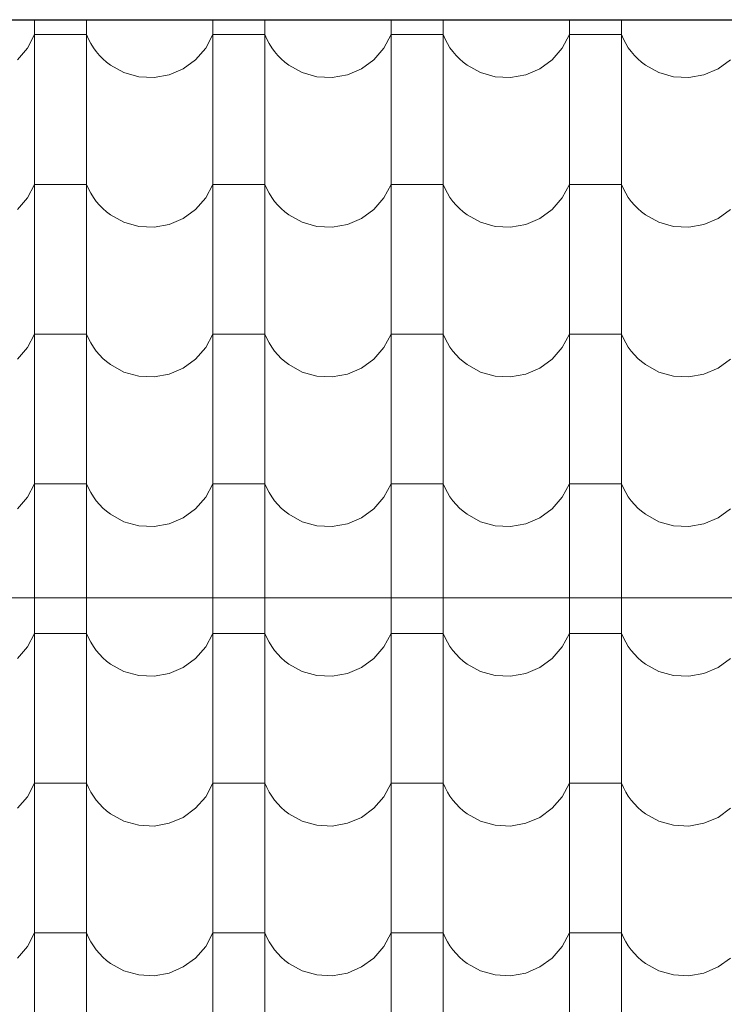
# Model space of a CAD drawing. Header units: millimetres. Extents: x -68772 to 137055, y -73300 to 19650.
# Tile 174 of 212: x 77171 to 78019, y -37967 to -36782. Entities that reach past the tile are written whole.
import ezdxf

# ---------------------------------------------------------------- set-up
doc = ezdxf.new("R2010")
doc.units = ezdxf.units.MM
doc.header["$MEASUREMENT"] = 0
for name, color, linetype, lineweight in [('Nowe_810-G Ogólne_Nr_pióra__1', 7, 'Continuous', 18), ('Nowe_810-G Ogólne_Nr_pióra__26', 13, 'Continuous', 18), ('Nowe_NIEWIDOCZNE DACHY_Nr_pióra__1', 7, 'Continuous', 18)]:
    doc.layers.add(name, color=color, linetype=linetype, lineweight=lineweight)

# ---------------------------------------------------------------- blocks, each defined once
blk = doc.blocks.new('*X46')
at = {"layer": 'Nowe_810-G Ogólne_Nr_pióra__26', "color": 13, "linetype": 'Continuous', "lineweight": 18}
for p, q in [((77188.8, -36783.1), (77188.8, -36910.2)), ((77251.2, -36783.2), (77251.2, -36910.2)), ((77403.3, -36783.2), (77403.3, -36910.2)), ((77465.7, -36783.2), (77465.7, -36910.2)), ((77617.8, -36783.2), (77617.8, -36910.2)), ((77680.2, -36783.2), (77680.2, -36910.2)), ((77832.3, -36783.3), (77832.3, -36910.2)), ((77894.7, -36783.3), (77894.7, -36910.2)), ((77180.1, -36816.7), (77188.8, -36800.4)), ((77220, -36800.4), (77188.8, -36800.4)), ((77251.2, -36800.4), (77220, -36800.4)), ((77251.2, -36800.4), (77253.6, -36805.9)), ((77394.6, -36816.7), (77403.3, -36800.4)), ((77434.5, -36800.4), (77403.3, -36800.4)), ((77465.7, -36800.4), (77434.5, -36800.4)), ((77465.7, -36800.4), (77468.1, -36805.9)), ((77609.1, -36816.7), (77617.8, -36800.4)), ((77649, -36800.4), (77617.8, -36800.4)), ((77680.2, -36800.4), (77649, -36800.4)), ((77680.2, -36800.4), (77682.6, -36805.9)), ((77823.6, -36816.7), (77832.3, -36800.4)), ((77863.5, -36800.4), (77832.3, -36800.4)), ((77894.7, -36800.4), (77863.5, -36800.4)), ((77894.7, -36800.4), (77897.1, -36805.9)), ((77168, -36830.7), (77180.1, -36816.7)), ((77253.6, -36805.9), (77256.4, -36811.1)), ((77256.4, -36811.1), (77259.5, -36816.1)), ((77259.5, -36816.1), (77263, -36820.9)), ((77382.5, -36830.7), (77394.6, -36816.7)), ((77468.1, -36805.9), (77470.9, -36811.1)), ((77470.9, -36811.1), (77474, -36816.1)), ((77474, -36816.1), (77477.5, -36820.9)), ((77597, -36830.7), (77609.1, -36816.7)), ((77682.6, -36805.9), (77685.4, -36811.1)), ((77685.4, -36811.1), (77688.5, -36816.1)), ((77688.5, -36816.1), (77692, -36820.9)), ((77811.5, -36830.7), (77823.6, -36816.7)), ((77897.1, -36805.9), (77899.9, -36811.1)), ((77899.9, -36811.1), (77903, -36816.1)), ((77903, -36816.1), (77906.5, -36820.9)), ((77263, -36820.9), (77266.8, -36825.4)), ((77266.8, -36825.4), (77270.9, -36829.7)), ((77477.5, -36820.9), (77481.3, -36825.4)), ((77481.3, -36825.4), (77485.4, -36829.7)), ((77692, -36820.9), (77695.8, -36825.4)), ((77695.8, -36825.4), (77699.9, -36829.7)), ((77906.5, -36820.9), (77910.3, -36825.4)), ((77910.3, -36825.4), (77914.4, -36829.7)), ((77270.9, -36829.7), (77275.4, -36833.6)), ((77275.4, -36833.6), (77280.1, -36837.2)), ((77280.1, -36837.2), (77296.3, -36846.1)), ((77367.6, -36841.5), (77382.5, -36830.7)), ((77485.4, -36829.7), (77489.9, -36833.6)), ((77489.9, -36833.6), (77494.6, -36837.2)), ((77494.6, -36837.2), (77510.8, -36846.1)), ((77582.1, -36841.5), (77597, -36830.7)), ((77699.9, -36829.7), (77704.4, -36833.6)), ((77704.4, -36833.6), (77709.1, -36837.2)), ((77709.1, -36837.2), (77725.3, -36846.1)), ((77796.6, -36841.5), (77811.5, -36830.7)), ((77914.4, -36829.7), (77918.9, -36833.6)), ((77918.9, -36833.6), (77923.6, -36837.2)), ((77923.6, -36837.2), (77939.8, -36846.1)), ((78011.1, -36841.5), (78026, -36830.7)), ((77296.3, -36846.1), (77314, -36851.1)), ((77314, -36851.1), (77332.4, -36852)), ((77332.4, -36852), (77350.6, -36848.8)), ((77350.6, -36848.8), (77367.6, -36841.5)), ((77510.8, -36846.1), (77528.5, -36851.1)), ((77528.5, -36851.1), (77546.9, -36852)), ((77546.9, -36852), (77565.1, -36848.8)), ((77565.1, -36848.8), (77582.1, -36841.5)), ((77725.3, -36846.1), (77743, -36851.1)), ((77743, -36851.1), (77761.4, -36852)), ((77761.4, -36852), (77779.6, -36848.8)), ((77779.6, -36848.8), (77796.6, -36841.5)), ((77939.8, -36846.1), (77957.5, -36851.1)), ((77957.5, -36851.1), (77975.9, -36852)), ((77975.9, -36852), (77994.1, -36848.8)), ((77994.1, -36848.8), (78011.1, -36841.5)), ((77188.8, -36910.2), (77188.8, -37090.3)), ((77251.2, -36910.2), (77251.2, -37090.3)), ((77403.3, -36910.2), (77403.3, -37090.3)), ((77465.7, -36910.2), (77465.7, -37090.3)), ((77617.8, -36910.2), (77617.8, -37090.3)), ((77680.2, -36910.2), (77680.2, -37090.3)), ((77832.3, -36910.2), (77832.3, -37090.3)), ((77894.7, -36910.2), (77894.7, -37090.3)), ((77180.1, -36996.8), (77188.8, -36980.5)), ((77220, -36980.5), (77188.8, -36980.5)), ((77251.2, -36980.5), (77220, -36980.5)), ((77251.2, -36980.5), (77253.6, -36985.9)), ((77394.6, -36996.8), (77403.3, -36980.5)), ((77434.5, -36980.5), (77403.3, -36980.5)), ((77465.7, -36980.5), (77434.5, -36980.5)), ((77465.7, -36980.5), (77468.1, -36985.9)), ((77609.1, -36996.8), (77617.8, -36980.5)), ((77649, -36980.5), (77617.8, -36980.5)), ((77680.2, -36980.5), (77649, -36980.5)), ((77680.2, -36980.5), (77682.6, -36985.9)), ((77823.6, -36996.8), (77832.3, -36980.5)), ((77863.5, -36980.5), (77832.3, -36980.5)), ((77894.7, -36980.5), (77863.5, -36980.5)), ((77894.7, -36980.5), (77897.1, -36985.9)), ((77253.6, -36985.9), (77256.4, -36991.2)), ((77256.4, -36991.2), (77259.5, -36996.2)), ((77468.1, -36985.9), (77470.9, -36991.2)), ((77470.9, -36991.2), (77474, -36996.2)), ((77682.6, -36985.9), (77685.4, -36991.2)), ((77685.4, -36991.2), (77688.5, -36996.2)), ((77897.1, -36985.9), (77899.9, -36991.2)), ((77899.9, -36991.2), (77903, -36996.2)), ((77168, -37010.7), (77180.1, -36996.8)), ((77259.5, -36996.2), (77263, -37001)), ((77263, -37001), (77266.8, -37005.5)), ((77266.8, -37005.5), (77270.9, -37009.7)), ((77382.5, -37010.7), (77394.6, -36996.8)), ((77474, -36996.2), (77477.5, -37001)), ((77477.5, -37001), (77481.3, -37005.5)), ((77481.3, -37005.5), (77485.4, -37009.7)), ((77597, -37010.7), (77609.1, -36996.8)), ((77688.5, -36996.2), (77692, -37001)), ((77692, -37001), (77695.8, -37005.5)), ((77695.8, -37005.5), (77699.9, -37009.7)), ((77811.5, -37010.7), (77823.6, -36996.8)), ((77903, -36996.2), (77906.5, -37001)), ((77906.5, -37001), (77910.3, -37005.5)), ((77910.3, -37005.5), (77914.4, -37009.7)), ((77270.9, -37009.7), (77275.4, -37013.6)), ((77275.4, -37013.6), (77280.1, -37017.2)), ((77280.1, -37017.2), (77296.3, -37026.1)), ((77367.6, -37021.6), (77382.5, -37010.7)), ((77485.4, -37009.7), (77489.9, -37013.6)), ((77489.9, -37013.6), (77494.6, -37017.2)), ((77494.6, -37017.2), (77510.8, -37026.1)), ((77582.1, -37021.6), (77597, -37010.7)), ((77699.9, -37009.7), (77704.4, -37013.6)), ((77704.4, -37013.6), (77709.1, -37017.2)), ((77709.1, -37017.2), (77725.3, -37026.1)), ((77796.6, -37021.6), (77811.5, -37010.7)), ((77914.4, -37009.7), (77918.9, -37013.6)), ((77918.9, -37013.6), (77923.6, -37017.2)), ((77923.6, -37017.2), (77939.8, -37026.1)), ((78011.1, -37021.6), (78026, -37010.7)), ((77296.3, -37026.1), (77314, -37031.1)), ((77332.4, -37032.1), (77350.6, -37028.8)), ((77350.6, -37028.8), (77367.6, -37021.6)), ((77510.8, -37026.1), (77528.5, -37031.1)), ((77546.9, -37032.1), (77565.1, -37028.8)), ((77565.1, -37028.8), (77582.1, -37021.6)), ((77725.3, -37026.1), (77743, -37031.1)), ((77761.4, -37032.1), (77779.6, -37028.8)), ((77779.6, -37028.8), (77796.6, -37021.6)), ((77939.8, -37026.1), (77957.5, -37031.1)), ((77975.9, -37032.1), (77994.1, -37028.8)), ((77994.1, -37028.8), (78011.1, -37021.6)), ((77314, -37031.1), (77332.4, -37032.1)), ((77528.5, -37031.1), (77546.9, -37032.1)), ((77743, -37031.1), (77761.4, -37032.1)), ((77957.5, -37031.1), (77975.9, -37032.1)), ((77188.8, -37090.3), (77188.8, -37270.3)), ((77251.2, -37090.3), (77251.2, -37270.3)), ((77403.3, -37090.3), (77403.3, -37270.3)), ((77465.7, -37090.3), (77465.7, -37270.3)), ((77617.8, -37090.3), (77617.8, -37270.3)), ((77680.2, -37090.3), (77680.2, -37270.3)), ((77832.3, -37090.3), (77832.3, -37270.3)), ((77894.7, -37090.3), (77894.7, -37270.3)), ((77180.1, -37176.8), (77188.8, -37160.5)), ((77220, -37160.5), (77188.8, -37160.5)), ((77251.2, -37160.5), (77220, -37160.5)), ((77251.2, -37160.5), (77253.6, -37166)), ((77394.6, -37176.8), (77403.3, -37160.5)), ((77434.5, -37160.5), (77403.3, -37160.5)), ((77465.7, -37160.5), (77434.5, -37160.5)), ((77465.7, -37160.5), (77468.1, -37166)), ((77609.1, -37176.8), (77617.8, -37160.5)), ((77649, -37160.5), (77617.8, -37160.5)), ((77680.2, -37160.5), (77649, -37160.5)), ((77680.2, -37160.5), (77682.6, -37166)), ((77823.6, -37176.8), (77832.3, -37160.5)), ((77863.5, -37160.5), (77832.3, -37160.5)), ((77894.7, -37160.5), (77863.5, -37160.5)), ((77894.7, -37160.5), (77897.1, -37166)), ((77253.6, -37166), (77256.4, -37171.2)), ((77256.4, -37171.2), (77259.5, -37176.2)), ((77468.1, -37166), (77470.9, -37171.2)), ((77470.9, -37171.2), (77474, -37176.2)), ((77682.6, -37166), (77685.4, -37171.2)), ((77685.4, -37171.2), (77688.5, -37176.2)), ((77897.1, -37166), (77899.9, -37171.2)), ((77899.9, -37171.2), (77903, -37176.2)), ((77168, -37190.8), (77180.1, -37176.8)), ((77259.5, -37176.2), (77263, -37181)), ((77263, -37181), (77266.8, -37185.5)), ((77382.5, -37190.8), (77394.6, -37176.8)), ((77474, -37176.2), (77477.5, -37181)), ((77477.5, -37181), (77481.3, -37185.5)), ((77597, -37190.8), (77609.1, -37176.8)), ((77688.5, -37176.2), (77692, -37181)), ((77692, -37181), (77695.8, -37185.5)), ((77811.5, -37190.8), (77823.6, -37176.8)), ((77903, -37176.2), (77906.5, -37181)), ((77906.5, -37181), (77910.3, -37185.5)), ((77266.8, -37185.5), (77270.9, -37189.8)), ((77270.9, -37189.8), (77275.4, -37193.7)), ((77275.4, -37193.7), (77280.1, -37197.3)), ((77367.6, -37201.6), (77382.5, -37190.8)), ((77481.3, -37185.5), (77485.4, -37189.8)), ((77485.4, -37189.8), (77489.9, -37193.7)), ((77489.9, -37193.7), (77494.6, -37197.3)), ((77582.1, -37201.6), (77597, -37190.8)), ((77695.8, -37185.5), (77699.9, -37189.8)), ((77699.9, -37189.8), (77704.4, -37193.7)), ((77704.4, -37193.7), (77709.1, -37197.3)), ((77796.6, -37201.6), (77811.5, -37190.8)), ((77910.3, -37185.5), (77914.4, -37189.8)), ((77914.4, -37189.8), (77918.9, -37193.7)), ((77918.9, -37193.7), (77923.6, -37197.3)), ((78011.1, -37201.6), (78026, -37190.8)), ((77280.1, -37197.3), (77296.3, -37206.2)), ((77296.3, -37206.2), (77314, -37211.2)), ((77350.6, -37208.9), (77367.6, -37201.6)), ((77494.6, -37197.3), (77510.8, -37206.2)), ((77510.8, -37206.2), (77528.5, -37211.2)), ((77565.1, -37208.9), (77582.1, -37201.6)), ((77709.1, -37197.3), (77725.3, -37206.2)), ((77725.3, -37206.2), (77743, -37211.2)), ((77779.6, -37208.9), (77796.6, -37201.6)), ((77923.6, -37197.3), (77939.8, -37206.2)), ((77939.8, -37206.2), (77957.5, -37211.2)), ((77994.1, -37208.9), (78011.1, -37201.6)), ((77314, -37211.2), (77332.4, -37212.1)), ((77332.4, -37212.1), (77350.6, -37208.9)), ((77528.5, -37211.2), (77546.9, -37212.1)), ((77546.9, -37212.1), (77565.1, -37208.9)), ((77743, -37211.2), (77761.4, -37212.1)), ((77761.4, -37212.1), (77779.6, -37208.9)), ((77957.5, -37211.2), (77975.9, -37212.1)), ((77975.9, -37212.1), (77994.1, -37208.9)), ((77188.8, -37270.3), (77188.8, -37450.4)), ((77251.2, -37270.3), (77251.2, -37450.4)), ((77403.3, -37270.3), (77403.3, -37450.4)), ((77465.7, -37270.3), (77465.7, -37450.4)), ((77617.8, -37270.3), (77617.8, -37450.4)), ((77680.2, -37270.3), (77680.2, -37450.4)), ((77832.3, -37270.3), (77832.3, -37450.4)), ((77894.7, -37270.3), (77894.7, -37450.4)), ((77180.1, -37356.9), (77188.8, -37340.6)), ((77220, -37340.6), (77188.8, -37340.6)), ((77251.2, -37340.6), (77220, -37340.6)), ((77251.2, -37340.6), (77253.6, -37346)), ((77253.6, -37346), (77256.4, -37351.3)), ((77394.6, -37356.9), (77403.3, -37340.6)), ((77434.5, -37340.6), (77403.3, -37340.6)), ((77465.7, -37340.6), (77434.5, -37340.6)), ((77465.7, -37340.6), (77468.1, -37346)), ((77468.1, -37346), (77470.9, -37351.3)), ((77609.1, -37356.9), (77617.8, -37340.6)), ((77649, -37340.6), (77617.8, -37340.6)), ((77680.2, -37340.6), (77649, -37340.6)), ((77680.2, -37340.6), (77682.6, -37346)), ((77682.6, -37346), (77685.4, -37351.3)), ((77823.6, -37356.9), (77832.3, -37340.6)), ((77863.5, -37340.6), (77832.3, -37340.6)), ((77894.7, -37340.6), (77863.5, -37340.6)), ((77894.7, -37340.6), (77897.1, -37346)), ((77897.1, -37346), (77899.9, -37351.3)), ((77168, -37370.8), (77180.1, -37356.9)), ((77256.4, -37351.3), (77259.5, -37356.3)), ((77259.5, -37356.3), (77263, -37361.1)), ((77263, -37361.1), (77266.8, -37365.6)), ((77382.5, -37370.8), (77394.6, -37356.9)), ((77470.9, -37351.3), (77474, -37356.3)), ((77474, -37356.3), (77477.5, -37361.1)), ((77477.5, -37361.1), (77481.3, -37365.6)), ((77597, -37370.8), (77609.1, -37356.9)), ((77685.4, -37351.3), (77688.5, -37356.3)), ((77688.5, -37356.3), (77692, -37361.1)), ((77692, -37361.1), (77695.8, -37365.6)), ((77811.5, -37370.8), (77823.6, -37356.9)), ((77899.9, -37351.3), (77903, -37356.3)), ((77903, -37356.3), (77906.5, -37361.1)), ((77906.5, -37361.1), (77910.3, -37365.6)), ((77266.8, -37365.6), (77270.9, -37369.8)), ((77270.9, -37369.8), (77275.4, -37373.7)), ((77275.4, -37373.7), (77280.1, -37377.3)), ((77367.6, -37381.7), (77382.5, -37370.8)), ((77481.3, -37365.6), (77485.4, -37369.8)), ((77485.4, -37369.8), (77489.9, -37373.7)), ((77489.9, -37373.7), (77494.6, -37377.3)), ((77582.1, -37381.7), (77597, -37370.8)), ((77695.8, -37365.6), (77699.9, -37369.8)), ((77699.9, -37369.8), (77704.4, -37373.7)), ((77704.4, -37373.7), (77709.1, -37377.3)), ((77796.6, -37381.7), (77811.5, -37370.8)), ((77910.3, -37365.6), (77914.4, -37369.8)), ((77914.4, -37369.8), (77918.9, -37373.7)), ((77918.9, -37373.7), (77923.6, -37377.3)), ((78011.1, -37381.7), (78026, -37370.8)), ((77280.1, -37377.3), (77296.3, -37386.2)), ((77350.6, -37388.9), (77367.6, -37381.7)), ((77494.6, -37377.3), (77510.8, -37386.2)), ((77565.1, -37388.9), (77582.1, -37381.7)), ((77709.1, -37377.3), (77725.3, -37386.2)), ((77779.6, -37388.9), (77796.6, -37381.7)), ((77923.6, -37377.3), (77939.8, -37386.2)), ((77994.1, -37388.9), (78011.1, -37381.7)), ((77296.3, -37386.2), (77314, -37391.2)), ((77314, -37391.2), (77332.4, -37392.2)), ((77332.4, -37392.2), (77350.6, -37388.9)), ((77510.8, -37386.2), (77528.5, -37391.2)), ((77528.5, -37391.2), (77546.9, -37392.2)), ((77546.9, -37392.2), (77565.1, -37388.9)), ((77725.3, -37386.2), (77743, -37391.2)), ((77743, -37391.2), (77761.4, -37392.2)), ((77761.4, -37392.2), (77779.6, -37388.9)), ((77939.8, -37386.2), (77957.5, -37391.2)), ((77957.5, -37391.2), (77975.9, -37392.2)), ((77975.9, -37392.2), (77994.1, -37388.9)), ((77188.8, -37450.4), (77188.8, -37630.4)), ((77251.2, -37450.4), (77251.2, -37630.4)), ((77403.3, -37450.4), (77403.3, -37630.4)), ((77465.7, -37450.4), (77465.7, -37630.4)), ((77617.8, -37450.4), (77617.8, -37630.4)), ((77680.2, -37450.4), (77680.2, -37630.4)), ((77832.3, -37450.4), (77832.3, -37630.4)), ((77894.7, -37450.4), (77894.7, -37630.4)), ((77180.1, -37536.9), (77188.8, -37520.6)), ((77220, -37520.6), (77188.8, -37520.6)), ((77251.2, -37520.6), (77220, -37520.6)), ((77251.2, -37520.6), (77253.6, -37526.1)), ((77253.6, -37526.1), (77256.4, -37531.3)), ((77394.6, -37536.9), (77403.3, -37520.6)), ((77434.5, -37520.6), (77403.3, -37520.6)), ((77465.7, -37520.6), (77434.5, -37520.6)), ((77465.7, -37520.6), (77468.1, -37526.1)), ((77468.1, -37526.1), (77470.9, -37531.3)), ((77609.1, -37536.9), (77617.8, -37520.6)), ((77649, -37520.6), (77617.8, -37520.6)), ((77680.2, -37520.6), (77649, -37520.6)), ((77680.2, -37520.6), (77682.6, -37526.1)), ((77682.6, -37526.1), (77685.4, -37531.3)), ((77823.6, -37536.9), (77832.3, -37520.6)), ((77863.5, -37520.6), (77832.3, -37520.6)), ((77894.7, -37520.6), (77863.5, -37520.6)), ((77894.7, -37520.6), (77897.1, -37526.1)), ((77897.1, -37526.1), (77899.9, -37531.3)), ((77168, -37550.9), (77180.1, -37536.9)), ((77256.4, -37531.3), (77259.5, -37536.3)), ((77259.5, -37536.3), (77263, -37541.1)), ((77382.5, -37550.9), (77394.6, -37536.9)), ((77470.9, -37531.3), (77474, -37536.3)), ((77474, -37536.3), (77477.5, -37541.1)), ((77597, -37550.9), (77609.1, -37536.9)), ((77685.4, -37531.3), (77688.5, -37536.3)), ((77688.5, -37536.3), (77692, -37541.1)), ((77811.5, -37550.9), (77823.6, -37536.9)), ((77899.9, -37531.3), (77903, -37536.3)), ((77903, -37536.3), (77906.5, -37541.1)), ((77263, -37541.1), (77266.8, -37545.6)), ((77266.8, -37545.6), (77270.9, -37549.9)), ((77270.9, -37549.9), (77275.4, -37553.8)), ((77367.6, -37561.7), (77382.5, -37550.9)), ((77477.5, -37541.1), (77481.3, -37545.6)), ((77481.3, -37545.6), (77485.4, -37549.9)), ((77485.4, -37549.9), (77489.9, -37553.8)), ((77582.1, -37561.7), (77597, -37550.9)), ((77692, -37541.1), (77695.8, -37545.6)), ((77695.8, -37545.6), (77699.9, -37549.9)), ((77699.9, -37549.9), (77704.4, -37553.8)), ((77796.6, -37561.7), (77811.5, -37550.9)), ((77906.5, -37541.1), (77910.3, -37545.6)), ((77910.3, -37545.6), (77914.4, -37549.9)), ((77914.4, -37549.9), (77918.9, -37553.8)), ((78011.1, -37561.7), (78026, -37550.9)), ((77275.4, -37553.8), (77280.1, -37557.4)), ((77280.1, -37557.4), (77296.3, -37566.3)), ((77350.6, -37569), (77367.6, -37561.7)), ((77489.9, -37553.8), (77494.6, -37557.4)), ((77494.6, -37557.4), (77510.8, -37566.3)), ((77565.1, -37569), (77582.1, -37561.7)), ((77704.4, -37553.8), (77709.1, -37557.4)), ((77709.1, -37557.4), (77725.3, -37566.3)), ((77779.6, -37569), (77796.6, -37561.7)), ((77918.9, -37553.8), (77923.6, -37557.4)), ((77923.6, -37557.4), (77939.8, -37566.3)), ((77994.1, -37569), (78011.1, -37561.7)), ((77296.3, -37566.3), (77314, -37571.3)), ((77314, -37571.3), (77332.4, -37572.2)), ((77332.4, -37572.2), (77350.6, -37569)), ((77510.8, -37566.3), (77528.5, -37571.3)), ((77528.5, -37571.3), (77546.9, -37572.2)), ((77546.9, -37572.2), (77565.1, -37569)), ((77725.3, -37566.3), (77743, -37571.3)), ((77743, -37571.3), (77761.4, -37572.2)), ((77761.4, -37572.2), (77779.6, -37569)), ((77939.8, -37566.3), (77957.5, -37571.3)), ((77957.5, -37571.3), (77975.9, -37572.2)), ((77975.9, -37572.2), (77994.1, -37569)), ((77188.8, -37630.4), (77188.8, -37810.5)), ((77251.2, -37630.4), (77251.2, -37810.5)), ((77403.3, -37630.4), (77403.3, -37810.5)), ((77465.7, -37630.4), (77465.7, -37810.5)), ((77617.8, -37630.4), (77617.8, -37810.5)), ((77680.2, -37630.4), (77680.2, -37810.5)), ((77832.3, -37630.4), (77832.3, -37810.5)), ((77894.7, -37630.4), (77894.7, -37810.5)), ((77180.1, -37717), (77188.8, -37700.7)), ((77220, -37700.7), (77188.8, -37700.7)), ((77251.2, -37700.7), (77220, -37700.7)), ((77251.2, -37700.7), (77253.6, -37706.1)), ((77394.6, -37717), (77403.3, -37700.7)), ((77434.5, -37700.7), (77403.3, -37700.7)), ((77465.7, -37700.7), (77434.5, -37700.7)), ((77465.7, -37700.7), (77468.1, -37706.1)), ((77609.1, -37717), (77617.8, -37700.7)), ((77649, -37700.7), (77617.8, -37700.7)), ((77680.2, -37700.7), (77649, -37700.7)), ((77680.2, -37700.7), (77682.6, -37706.1)), ((77823.6, -37717), (77832.3, -37700.7)), ((77863.5, -37700.7), (77832.3, -37700.7)), ((77894.7, -37700.7), (77863.5, -37700.7)), ((77894.7, -37700.7), (77897.1, -37706.1)), ((77168, -37730.9), (77180.1, -37717)), ((77253.6, -37706.1), (77256.4, -37711.4)), ((77256.4, -37711.4), (77259.5, -37716.4)), ((77259.5, -37716.4), (77263, -37721.2)), ((77382.5, -37730.9), (77394.6, -37717)), ((77468.1, -37706.1), (77470.9, -37711.4)), ((77470.9, -37711.4), (77474, -37716.4)), ((77474, -37716.4), (77477.5, -37721.2)), ((77597, -37730.9), (77609.1, -37717)), ((77682.6, -37706.1), (77685.4, -37711.4)), ((77685.4, -37711.4), (77688.5, -37716.4)), ((77688.5, -37716.4), (77692, -37721.2)), ((77811.5, -37730.9), (77823.6, -37717)), ((77897.1, -37706.1), (77899.9, -37711.4)), ((77899.9, -37711.4), (77903, -37716.4)), ((77903, -37716.4), (77906.5, -37721.2)), ((77263, -37721.2), (77266.8, -37725.7)), ((77266.8, -37725.7), (77270.9, -37729.9)), ((77477.5, -37721.2), (77481.3, -37725.7)), ((77481.3, -37725.7), (77485.4, -37729.9)), ((77692, -37721.2), (77695.8, -37725.7)), ((77695.8, -37725.7), (77699.9, -37729.9)), ((77906.5, -37721.2), (77910.3, -37725.7)), ((77910.3, -37725.7), (77914.4, -37729.9)), ((77270.9, -37729.9), (77275.4, -37733.8)), ((77275.4, -37733.8), (77280.1, -37737.4)), ((77280.1, -37737.4), (77296.3, -37746.3)), ((77367.6, -37741.8), (77382.5, -37730.9)), ((77485.4, -37729.9), (77489.9, -37733.8)), ((77489.9, -37733.8), (77494.6, -37737.4)), ((77494.6, -37737.4), (77510.8, -37746.3)), ((77582.1, -37741.8), (77597, -37730.9)), ((77699.9, -37729.9), (77704.4, -37733.8)), ((77704.4, -37733.8), (77709.1, -37737.4)), ((77709.1, -37737.4), (77725.3, -37746.3)), ((77796.6, -37741.8), (77811.5, -37730.9)), ((77914.4, -37729.9), (77918.9, -37733.8)), ((77918.9, -37733.8), (77923.6, -37737.4)), ((77923.6, -37737.4), (77939.8, -37746.3)), ((78011.1, -37741.8), (78026, -37730.9)), ((77296.3, -37746.3), (77314, -37751.3)), ((77314, -37751.3), (77332.4, -37752.3)), ((77332.4, -37752.3), (77350.6, -37749)), ((77350.6, -37749), (77367.6, -37741.8)), ((77510.8, -37746.3), (77528.5, -37751.3)), ((77528.5, -37751.3), (77546.9, -37752.3)), ((77546.9, -37752.3), (77565.1, -37749)), ((77565.1, -37749), (77582.1, -37741.8)), ((77725.3, -37746.3), (77743, -37751.3)), ((77743, -37751.3), (77761.4, -37752.3)), ((77761.4, -37752.3), (77779.6, -37749)), ((77779.6, -37749), (77796.6, -37741.8)), ((77939.8, -37746.3), (77957.5, -37751.3)), ((77957.5, -37751.3), (77975.9, -37752.3)), ((77975.9, -37752.3), (77994.1, -37749)), ((77994.1, -37749), (78011.1, -37741.8)), ((77188.8, -37810.5), (77188.8, -37990.5)), ((77251.2, -37810.5), (77251.2, -37990.5)), ((77403.3, -37810.5), (77403.3, -37990.5)), ((77465.7, -37810.5), (77465.7, -37990.5)), ((77617.8, -37810.5), (77617.8, -37990.5)), ((77680.2, -37810.5), (77680.2, -37990.5)), ((77832.3, -37810.5), (77832.3, -37990.5)), ((77894.7, -37810.5), (77894.7, -37990.5)), ((77180.1, -37897), (77188.8, -37880.7)), ((77220, -37880.7), (77188.8, -37880.7)), ((77251.2, -37880.7), (77220, -37880.7)), ((77251.2, -37880.7), (77253.6, -37886.2)), ((77394.6, -37897), (77403.3, -37880.7)), ((77434.5, -37880.7), (77403.3, -37880.7)), ((77465.7, -37880.7), (77434.5, -37880.7)), ((77465.7, -37880.7), (77468.1, -37886.2)), ((77609.1, -37897), (77617.8, -37880.7)), ((77649, -37880.7), (77617.8, -37880.7)), ((77680.2, -37880.7), (77649, -37880.7)), ((77680.2, -37880.7), (77682.6, -37886.2)), ((77823.6, -37897), (77832.3, -37880.7)), ((77863.5, -37880.7), (77832.3, -37880.7)), ((77894.7, -37880.7), (77863.5, -37880.7)), ((77894.7, -37880.7), (77897.1, -37886.2)), ((77253.6, -37886.2), (77256.4, -37891.4)), ((77256.4, -37891.4), (77259.5, -37896.4)), ((77468.1, -37886.2), (77470.9, -37891.4)), ((77470.9, -37891.4), (77474, -37896.4)), ((77682.6, -37886.2), (77685.4, -37891.4)), ((77685.4, -37891.4), (77688.5, -37896.4)), ((77897.1, -37886.2), (77899.9, -37891.4)), ((77899.9, -37891.4), (77903, -37896.4)), ((77168, -37911), (77180.1, -37897)), ((77259.5, -37896.4), (77263, -37901.2)), ((77263, -37901.2), (77266.8, -37905.7)), ((77266.8, -37905.7), (77270.9, -37910)), ((77382.5, -37911), (77394.6, -37897)), ((77474, -37896.4), (77477.5, -37901.2)), ((77477.5, -37901.2), (77481.3, -37905.7)), ((77481.3, -37905.7), (77485.4, -37910)), ((77597, -37911), (77609.1, -37897)), ((77688.5, -37896.4), (77692, -37901.2)), ((77692, -37901.2), (77695.8, -37905.7)), ((77695.8, -37905.7), (77699.9, -37910)), ((77811.5, -37911), (77823.6, -37897)), ((77903, -37896.4), (77906.5, -37901.2)), ((77906.5, -37901.2), (77910.3, -37905.7)), ((77910.3, -37905.7), (77914.4, -37910)), ((77270.9, -37910), (77275.4, -37913.9)), ((77275.4, -37913.9), (77280.1, -37917.5)), ((77280.1, -37917.5), (77296.3, -37926.4)), ((77367.6, -37921.8), (77382.5, -37911)), ((77485.4, -37910), (77489.9, -37913.9)), ((77489.9, -37913.9), (77494.6, -37917.5)), ((77494.6, -37917.5), (77510.8, -37926.4)), ((77582.1, -37921.8), (77597, -37911)), ((77699.9, -37910), (77704.4, -37913.9)), ((77704.4, -37913.9), (77709.1, -37917.5)), ((77709.1, -37917.5), (77725.3, -37926.4)), ((77796.6, -37921.8), (77811.5, -37911)), ((77914.4, -37910), (77918.9, -37913.9)), ((77918.9, -37913.9), (77923.6, -37917.5)), ((77923.6, -37917.5), (77939.8, -37926.4)), ((78011.1, -37921.8), (78026, -37911)), ((77296.3, -37926.4), (77314, -37931.4)), ((77332.4, -37932.3), (77350.6, -37929.1)), ((77350.6, -37929.1), (77367.6, -37921.8)), ((77510.8, -37926.4), (77528.5, -37931.4)), ((77546.9, -37932.3), (77565.1, -37929.1)), ((77565.1, -37929.1), (77582.1, -37921.8)), ((77725.3, -37926.4), (77743, -37931.4)), ((77761.4, -37932.3), (77779.6, -37929.1)), ((77779.6, -37929.1), (77796.6, -37921.8)), ((77939.8, -37926.4), (77957.5, -37931.4)), ((77975.9, -37932.3), (77994.1, -37929.1)), ((77994.1, -37929.1), (78011.1, -37921.8)), ((77314, -37931.4), (77332.4, -37932.3)), ((77528.5, -37931.4), (77546.9, -37932.3)), ((77743, -37931.4), (77761.4, -37932.3)), ((77957.5, -37931.4), (77975.9, -37932.3))]:
    blk.add_line(p, q, dxfattribs=at)
blk = doc.blocks.new('Wypełnienie_1', base_point=(0, 2000))
at = {"layer": 'Nowe_810-G Ogólne_Nr_pióra__1', "color": 7, "linetype": 'Continuous', "lineweight": 18}
blk.add_line((73365.2, -36782.4), (82603.7, -36784.1), dxfattribs=at)
at = {"layer": 'Nowe_810-G Ogólne_Nr_pióra__26', "color": 13, "linetype": 'Continuous', "lineweight": 18}
blk.add_blockref('*X46', (0, 0), dxfattribs=at)

msp = doc.modelspace()

# ---------------------------------------------------------------- linework, layer by layer
at = {"layer": 'Nowe_NIEWIDOCZNE DACHY_Nr_pióra__1', "color": 7, "linetype": 'Continuous', "lineweight": 18}
for p, q in [((73365.2, -36782.8), (82593.4, -36782.5)), ((82592.8, -36783.2), (73365.2, -36782.9)), ((87760.3, -37477.7), (69507, -37478.1))]:
    msp.add_line(p, q, dxfattribs=at)

# ---------------------------------------------------------------- block references
at = {"layer": 'Nowe_810-G Ogólne_Nr_pióra__26', "color": 13, "linetype": 'Continuous', "lineweight": 18}
msp.add_blockref('Wypełnienie_1', (0, 2000), dxfattribs=at)

doc.saveas('drawing.dxf')
